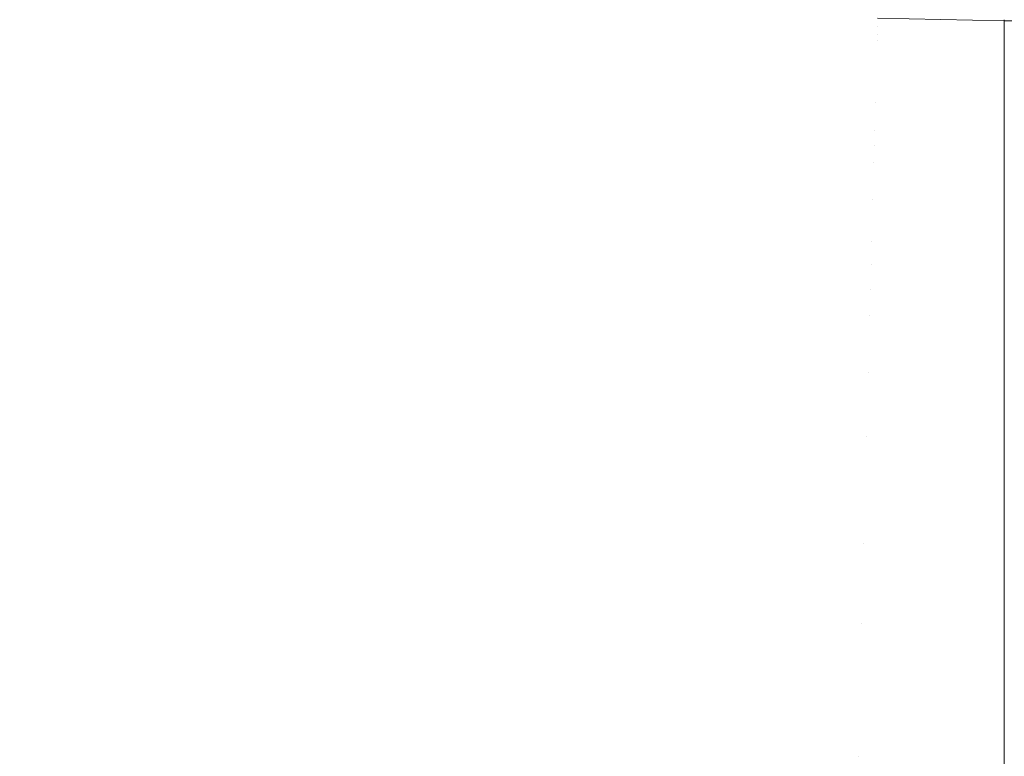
# Model space of a CAD drawing. Header units: centimetres. Extents: x -21.6 to 22.7, y 3.4 to 5.2.
# Tile 97 of 256: x -6.5832 to -6.5428, y 3.6701 to 3.7003. Entities that reach past the tile are written whole.
import ezdxf

# ---------------------------------------------------------------- set-up
doc = ezdxf.new("R2010")
doc.units = ezdxf.units.CM
doc.header["$LTSCALE"] = 2.54
doc.layers.add('Lucido design-1', color=7, linetype='Continuous')

# ---------------------------------------------------------------- blocks, each defined once
blk = doc.blocks.new('Gruppo-4-1')
at = {"color": 7, "linetype": 'Continuous', "lineweight": 9}
for points in [[(-21.503423, 5.100212, -1872.215514), (-21.503423, 3.500212, -1872.215514), (22.630348, 3.500212, -1872.215514), (22.630348, 5.100212, -1872.215514)], [(7.669748, 3.700212, -1872.915514), (-6.542823, 3.700212, -1872.915514), (-6.542823, 3.700212, -1872.715514), (7.669748, 3.700212, -1872.715514)]]:
    blk.add_3dface(points, dxfattribs=at)
for points, invisible_edges in [([(-6.579579, 3.700465, -1872.945443), (-6.579692, 3.699848, -1872.947388), (-6.584808, 3.701311, -1872.947388), (-6.584678, 3.701923, -1872.945443)], 15), ([(-6.584947, 3.70065, -1872.949348), (-6.584808, 3.701311, -1872.947388), (-6.579692, 3.699848, -1872.947388), (-6.579815, 3.699182, -1872.949348)], 15), ([(-6.574254, 3.700294, -1872.941603), (-6.574337, 3.699767, -1872.943514), (-6.579474, 3.701035, -1872.943514), (-6.579377, 3.701559, -1872.941603)], 15), ([(-6.574109, 3.701217, -1872.937837), (-6.574046, 3.701616, -1872.935985), (-6.568912, 3.700547, -1872.935985), (-6.568964, 3.700146, -1872.937837)], 15), ([(-6.579579, 3.700465, -1872.945443), (-6.579474, 3.701035, -1872.943514), (-6.574337, 3.699767, -1872.943514), (-6.574427, 3.699193, -1872.945443)], 15), ([(-6.568964, 3.700146, -1872.937837), (-6.569022, 3.699703, -1872.939711), (-6.574178, 3.700777, -1872.939711), (-6.574109, 3.701217, -1872.937837)], 15), ([(-6.563702, 3.70003, -1872.934153), (-6.563739, 3.699667, -1872.935985), (-6.568912, 3.700547, -1872.935985), (-6.568864, 3.700908, -1872.934153)], 15), ([(-6.568864, 3.700908, -1872.934153), (-6.568822, 3.70123, -1872.932342), (-6.563668, 3.700353, -1872.932342), (-6.563702, 3.70003, -1872.934153)], 15), ([(-6.563638, 3.70064, -1872.930554), (-6.563612, 3.70089, -1872.928788), (-6.558441, 3.700208, -1872.928788), (-6.558461, 3.699956, -1872.930554)], 15), ([(-6.558424, 3.700425, -1872.927046), (-6.558441, 3.700208, -1872.928788), (-6.563612, 3.70089, -1872.928788), (-6.563589, 3.701106, -1872.927046)], 15), ([(-6.579815, 3.699182, -1872.949348), (-6.579947, 3.698466, -1872.951323), (-6.585097, 3.699939, -1872.951323), (-6.584947, 3.70065, -1872.949348)], 15), ([(-6.574427, 3.699193, -1872.945443), (-6.574525, 3.698572, -1872.947388), (-6.579692, 3.699848, -1872.947388), (-6.579579, 3.700465, -1872.945443)], 15), ([(-6.574254, 3.700294, -1872.941603), (-6.574178, 3.700777, -1872.939711), (-6.569022, 3.699703, -1872.939711), (-6.569085, 3.699217, -1872.941603)], 15), ([(-6.568964, 3.700146, -1872.937837), (-6.568912, 3.700547, -1872.935985), (-6.563739, 3.699667, -1872.935985), (-6.563781, 3.699265, -1872.937837)], 15), ([(-6.558461, 3.699956, -1872.930554), (-6.558483, 3.699669, -1872.932342), (-6.563668, 3.700353, -1872.932342), (-6.563638, 3.70064, -1872.930554)], 15), ([(-6.558424, 3.700425, -1872.927046), (-6.55841, 3.700609, -1872.925326), (-6.553227, 3.700121, -1872.925326), (-6.553236, 3.699936, -1872.927046)], 15), ([(-6.553219, 3.700273, -1872.923631), (-6.553227, 3.700121, -1872.925326), (-6.55841, 3.700609, -1872.925326), (-6.558398, 3.70076, -1872.923631)], 15), ([(-6.548019, 3.700195, -1872.920311), (-6.548021, 3.700102, -1872.921959), (-6.553213, 3.700395, -1872.921959), (-6.553208, 3.700487, -1872.920311)], 15), ([(-6.553208, 3.700487, -1872.920311), (-6.553204, 3.700552, -1872.918688), (-6.548017, 3.700259, -1872.918688), (-6.548019, 3.700195, -1872.920311)], 15), ([(-6.548016, 3.700297, -1872.917089), (-6.548017, 3.700259, -1872.918688), (-6.553204, 3.700552, -1872.918688), (-6.553202, 3.70059, -1872.917089)], 15), ([(-6.569085, 3.699217, -1872.941603), (-6.569155, 3.698687, -1872.943514), (-6.574337, 3.699767, -1872.943514), (-6.574254, 3.700294, -1872.941603)], 15), ([(-6.563781, 3.699265, -1872.937837), (-6.563828, 3.69882, -1872.939711), (-6.569022, 3.699703, -1872.939711), (-6.568964, 3.700146, -1872.937837)], 15), ([(-6.563702, 3.70003, -1872.934153), (-6.563668, 3.700353, -1872.932342), (-6.558483, 3.699669, -1872.932342), (-6.558509, 3.699344, -1872.934153)], 15), ([(-6.558461, 3.699956, -1872.930554), (-6.558441, 3.700208, -1872.928788), (-6.553248, 3.699719, -1872.928788), (-6.553261, 3.699467, -1872.930554)], 15), ([(-6.553236, 3.699936, -1872.927046), (-6.553248, 3.699719, -1872.928788), (-6.558441, 3.700208, -1872.928788), (-6.558424, 3.700425, -1872.927046)], 15), ([(-6.553236, 3.699936, -1872.927046), (-6.553227, 3.700121, -1872.925326), (-6.548028, 3.699827, -1872.925326), (-6.548033, 3.699643, -1872.927046)], 15), ([(-6.548025, 3.69998, -1872.923631), (-6.548028, 3.699827, -1872.925326), (-6.553227, 3.700121, -1872.925326), (-6.553219, 3.700273, -1872.923631)], 15), ([(-6.553219, 3.700273, -1872.923631), (-6.553213, 3.700395, -1872.921959), (-6.548021, 3.700102, -1872.921959), (-6.548025, 3.69998, -1872.923631)], 15), ([(-6.548025, 3.69998, -1872.923631), (-6.548021, 3.700102, -1872.921959), (-6.542823, 3.69998, -1872.921957), (-6.542823, 3.699831, -1872.92423)], 11), ([(-6.542823, 3.700117, -1872.919876), (-6.542823, 3.69998, -1872.921957), (-6.548021, 3.700102, -1872.921959), (-6.548019, 3.700195, -1872.920311)], 14), ([(-6.548019, 3.700195, -1872.920311), (-6.548017, 3.700259, -1872.918688), (-6.542823, 3.700117, -1872.919876)], 11), ([(-6.542823, 3.700178, -1872.917088), (-6.542823, 3.700117, -1872.919876), (-6.548017, 3.700259, -1872.918688), (-6.548016, 3.700297, -1872.917089)], 14), ([(-6.548016, 3.700297, -1872.917089), (-6.548016, 3.700325, -1872.915514), (-6.542823, 3.700212, -1872.915514), (-6.542823, 3.700178, -1872.917088)], 9), ([(-6.542823, 3.700212, -1872.915514), (-6.548016, 3.700325, -1872.915514), (-6.548016, 3.700325, -1872.715514), (-6.545419, 3.700269, -1872.715514)], 10), ([(-6.545419, 3.700269, -1872.715514), (-6.542823, 3.700212, -1872.715514), (-6.542823, 3.700212, -1872.915514)], 8), ([(-6.542823, 3.70026, -1872.713295), (-6.542823, 3.700212, -1872.715514), (-6.545419, 3.700269, -1872.715514)], 8), ([(7.669748, 3.70026, -1872.713295), (7.669748, 3.700236, -1872.714407), (-6.542823, 3.700212, -1872.715514), (-6.542823, 3.70026, -1872.713295)], 10), ([(-6.542823, 3.700178, -1872.917088), (-6.542823, 3.700212, -1872.915514), (7.669748, 3.700212, -1872.915514), (7.669748, 3.700178, -1872.917088)], 8), ([(7.669748, 3.700178, -1872.917088), (7.669748, 3.700117, -1872.919876), (-6.542823, 3.700117, -1872.919876), (-6.542823, 3.700178, -1872.917088)], 10), ([(-6.542823, 3.69998, -1872.921957), (-6.542823, 3.700117, -1872.919876), (7.669748, 3.700117, -1872.919876), (7.669748, 3.69998, -1872.921957)], 10), ([(-6.585258, 3.699176, -1872.953311), (-6.585097, 3.699939, -1872.951323), (-6.579947, 3.698466, -1872.951323), (-6.580088, 3.697698, -1872.953311)], 15), ([(-6.579815, 3.699182, -1872.949348), (-6.579692, 3.699848, -1872.947388), (-6.574525, 3.698572, -1872.947388), (-6.57463, 3.697902, -1872.949348)], 15), ([(-6.574427, 3.699193, -1872.945443), (-6.574337, 3.699767, -1872.943514), (-6.569155, 3.698687, -1872.943514), (-6.56923, 3.698111, -1872.945443)], 15), ([(-6.569085, 3.699217, -1872.941603), (-6.569022, 3.699703, -1872.939711), (-6.563828, 3.69882, -1872.939711), (-6.563879, 3.698332, -1872.941603)], 15), ([(-6.563781, 3.699265, -1872.937837), (-6.563739, 3.699667, -1872.935985), (-6.558537, 3.698981, -1872.935985), (-6.558569, 3.698577, -1872.937837)], 15), ([(-6.558509, 3.699344, -1872.934153), (-6.558537, 3.698981, -1872.935985), (-6.563739, 3.699667, -1872.935985), (-6.563702, 3.70003, -1872.934153)], 15), ([(-6.558509, 3.699344, -1872.934153), (-6.558483, 3.699669, -1872.932342), (-6.553276, 3.699179, -1872.932342), (-6.553293, 3.698853, -1872.934153)], 15), ([(-6.553261, 3.699467, -1872.930554), (-6.553276, 3.699179, -1872.932342), (-6.558483, 3.699669, -1872.932342), (-6.558461, 3.699956, -1872.930554)], 15), ([(-6.553261, 3.699467, -1872.930554), (-6.553248, 3.699719, -1872.928788), (-6.548039, 3.699425, -1872.928788), (-6.548045, 3.699173, -1872.930554)], 15), ([(-6.548033, 3.699643, -1872.927046), (-6.548039, 3.699425, -1872.928788), (-6.553248, 3.699719, -1872.928788), (-6.553236, 3.699936, -1872.927046)], 15), ([(-6.548033, 3.699643, -1872.927046), (-6.548028, 3.699827, -1872.925326), (-6.542823, 3.699831, -1872.92423), (-6.542823, 3.699356, -1872.928567)], 11), ([(-6.542823, 3.699831, -1872.92423), (-6.548028, 3.699827, -1872.925326), (-6.548025, 3.69998, -1872.923631)], 11), ([(7.669748, 3.69998, -1872.921957), (7.669748, 3.699831, -1872.92423), (-6.542823, 3.699831, -1872.92423), (-6.542823, 3.69998, -1872.921957)], 10), ([(-6.542823, 3.699831, -1872.92423), (7.669748, 3.699831, -1872.92423), (7.669748, 3.699356, -1872.928567), (-6.542823, 3.699356, -1872.928567)], 5), ([(-6.558569, 3.698577, -1872.937837), (-6.558603, 3.698131, -1872.939711), (-6.563828, 3.69882, -1872.939711), (-6.563781, 3.699265, -1872.937837)], 15), ([(-6.553293, 3.698853, -1872.934153), (-6.553312, 3.698489, -1872.935985), (-6.558537, 3.698981, -1872.935985), (-6.558509, 3.699344, -1872.934153)], 15), ([(-6.548045, 3.699173, -1872.930554), (-6.548053, 3.698884, -1872.932342), (-6.553276, 3.699179, -1872.932342), (-6.553261, 3.699467, -1872.930554)], 15), ([(-6.542823, 3.699051, -1872.93055), (-6.548045, 3.699173, -1872.930554), (-6.548039, 3.699425, -1872.928788)], 11), ([(-6.542823, 3.699356, -1872.928567), (-6.548039, 3.699425, -1872.928788), (-6.548033, 3.699643, -1872.927046)], 11), ([(-6.548039, 3.699425, -1872.928788), (-6.542823, 3.699356, -1872.928567), (-6.542823, 3.699051, -1872.93055)], 9), ([(-6.542823, 3.699051, -1872.93055), (-6.542823, 3.699356, -1872.928567), (7.669748, 3.699356, -1872.928567), (7.669748, 3.699051, -1872.93055)], 10), ([(-6.580088, 3.697698, -1872.953311), (-6.580239, 3.696876, -1872.955309), (-6.58543, 3.698361, -1872.955309), (-6.585258, 3.699176, -1872.953311)], 15), ([(-6.57463, 3.697902, -1872.949348), (-6.574743, 3.697181, -1872.951323), (-6.579947, 3.698466, -1872.951323), (-6.579815, 3.699182, -1872.949348)], 15), ([(-6.56923, 3.698111, -1872.945443), (-6.569312, 3.697486, -1872.947388), (-6.574525, 3.698572, -1872.947388), (-6.574427, 3.699193, -1872.945443)], 15), ([(-6.563879, 3.698332, -1872.941603), (-6.563934, 3.6978, -1872.943514), (-6.569155, 3.698687, -1872.943514), (-6.569085, 3.699217, -1872.941603)], 15), ([(-6.558569, 3.698577, -1872.937837), (-6.558537, 3.698981, -1872.935985), (-6.553312, 3.698489, -1872.935985), (-6.553333, 3.698084, -1872.937837)], 15), ([(-6.548061, 3.698558, -1872.934153), (-6.548071, 3.698193, -1872.935985), (-6.553312, 3.698489, -1872.935985), (-6.553293, 3.698853, -1872.934153)], 15), ([(-6.553293, 3.698853, -1872.934153), (-6.553276, 3.699179, -1872.932342), (-6.548053, 3.698884, -1872.932342), (-6.548061, 3.698558, -1872.934153)], 15), ([(-6.548061, 3.698558, -1872.934153), (-6.548053, 3.698884, -1872.932342), (-6.542823, 3.698693, -1872.932879)], 11), ([(-6.542823, 3.699051, -1872.93055), (-6.542823, 3.698693, -1872.932879), (-6.548053, 3.698884, -1872.932342), (-6.548045, 3.699173, -1872.930554)], 14), ([(7.669748, 3.699051, -1872.93055), (7.669748, 3.698693, -1872.932879), (-6.542823, 3.698693, -1872.932879), (-6.542823, 3.699051, -1872.93055)], 10), ([(-6.580088, 3.697698, -1872.953311), (-6.579947, 3.698466, -1872.951323), (-6.574743, 3.697181, -1872.951323), (-6.574865, 3.696408, -1872.953311)], 15), ([(-6.57463, 3.697902, -1872.949348), (-6.574525, 3.698572, -1872.947388), (-6.569312, 3.697486, -1872.947388), (-6.5694, 3.696812, -1872.949348)], 15), ([(-6.56923, 3.698111, -1872.945443), (-6.569155, 3.698687, -1872.943514), (-6.563934, 3.6978, -1872.943514), (-6.563995, 3.69722, -1872.945443)], 15), ([(-6.563879, 3.698332, -1872.941603), (-6.563828, 3.69882, -1872.939711), (-6.558603, 3.698131, -1872.939711), (-6.558642, 3.697641, -1872.941603)], 15), ([(-6.553333, 3.698084, -1872.937837), (-6.553356, 3.697637, -1872.939711), (-6.558603, 3.698131, -1872.939711), (-6.558569, 3.698577, -1872.937837)], 15), ([(-6.553333, 3.698084, -1872.937837), (-6.553312, 3.698489, -1872.935985), (-6.548071, 3.698193, -1872.935985), (-6.548081, 3.697787, -1872.937837)], 15), ([(-6.542823, 3.698693, -1872.932879), (-6.542823, 3.697842, -1872.937158), (-6.548071, 3.698193, -1872.935985), (-6.548061, 3.698558, -1872.934153)], 14), ([(-6.542823, 3.698693, -1872.932879), (7.669748, 3.698693, -1872.932879), (7.669748, 3.697842, -1872.937158), (-6.542823, 3.697842, -1872.937158)], 5), ([(-6.585614, 3.697491, -1872.957318), (-6.58543, 3.698361, -1872.955309), (-6.580239, 3.696876, -1872.955309), (-6.5804, 3.696, -1872.957318)], 15), ([(-6.563995, 3.69722, -1872.945443), (-6.56406, 3.696593, -1872.947388), (-6.569312, 3.697486, -1872.947388), (-6.56923, 3.698111, -1872.945443)], 15), ([(-6.558642, 3.697641, -1872.941603), (-6.558683, 3.697107, -1872.943514), (-6.563934, 3.6978, -1872.943514), (-6.563879, 3.698332, -1872.941603)], 15), ([(-6.558642, 3.697641, -1872.941603), (-6.558603, 3.698131, -1872.939711), (-6.553356, 3.697637, -1872.939711), (-6.553381, 3.697146, -1872.941603)], 15), ([(-6.548081, 3.697787, -1872.937837), (-6.548093, 3.69734, -1872.939711), (-6.553356, 3.697637, -1872.939711), (-6.553333, 3.698084, -1872.937837)], 15), ([(-6.548081, 3.697787, -1872.937837), (-6.548071, 3.698193, -1872.935985), (-6.542823, 3.697842, -1872.937158)], 11), ([(-6.574865, 3.696408, -1872.953311), (-6.574995, 3.695582, -1872.955309), (-6.580239, 3.696876, -1872.955309), (-6.580088, 3.697698, -1872.953311)], 15), ([(-6.5694, 3.696812, -1872.949348), (-6.569494, 3.696088, -1872.951323), (-6.574743, 3.697181, -1872.951323), (-6.57463, 3.697902, -1872.949348)], 15), ([(-6.563995, 3.69722, -1872.945443), (-6.563934, 3.6978, -1872.943514), (-6.558683, 3.697107, -1872.943514), (-6.558729, 3.696525, -1872.945443)], 15), ([(-6.553381, 3.697146, -1872.941603), (-6.553409, 3.69661, -1872.943514), (-6.558683, 3.697107, -1872.943514), (-6.558642, 3.697641, -1872.941603)], 15), ([(-6.542823, 3.697842, -1872.937158), (-6.542823, 3.696805, -1872.941396), (-6.548093, 3.69734, -1872.939711), (-6.548081, 3.697787, -1872.937837)], 14), ([(-6.542823, 3.697842, -1872.937158), (7.669748, 3.697842, -1872.937158), (7.669748, 3.696805, -1872.941396), (-6.542823, 3.696805, -1872.941396)], 5), ([(-6.5804, 3.696, -1872.957318), (-6.580572, 3.695067, -1872.959334), (-6.585809, 3.696565, -1872.959334), (-6.585614, 3.697491, -1872.957318)], 15), ([(-6.5694, 3.696812, -1872.949348), (-6.569312, 3.697486, -1872.947388), (-6.56406, 3.696593, -1872.947388), (-6.564131, 3.695917, -1872.949348)], 15), ([(-6.553381, 3.697146, -1872.941603), (-6.553356, 3.697637, -1872.939711), (-6.548093, 3.69734, -1872.939711), (-6.548106, 3.696848, -1872.941603)], 15), ([(-6.548106, 3.696848, -1872.941603), (-6.548093, 3.69734, -1872.939711), (-6.542823, 3.696805, -1872.941396)], 11), ([(-6.5804, 3.696, -1872.957318), (-6.580239, 3.696876, -1872.955309), (-6.574995, 3.695582, -1872.955309), (-6.575134, 3.6947, -1872.957318)], 15), ([(-6.574865, 3.696408, -1872.953311), (-6.574743, 3.697181, -1872.951323), (-6.569494, 3.696088, -1872.951323), (-6.569596, 3.695311, -1872.953311)], 15), ([(-6.558729, 3.696525, -1872.945443), (-6.558778, 3.695896, -1872.947388), (-6.56406, 3.696593, -1872.947388), (-6.563995, 3.69722, -1872.945443)], 15), ([(-6.558729, 3.696525, -1872.945443), (-6.558683, 3.697107, -1872.943514), (-6.553409, 3.69661, -1872.943514), (-6.55344, 3.696028, -1872.945443)], 15), ([(-6.548106, 3.696848, -1872.941603), (-6.54812, 3.696312, -1872.943514), (-6.553409, 3.69661, -1872.943514), (-6.553381, 3.697146, -1872.941603)], 15), ([(-6.542823, 3.696189, -1872.943507), (-6.54812, 3.696312, -1872.943514), (-6.548106, 3.696848, -1872.941603)], 11), ([(-6.548106, 3.696848, -1872.941603), (-6.542823, 3.696805, -1872.941396), (-6.542823, 3.696189, -1872.943507)], 9), ([(-6.586017, 3.695581, -1872.961357), (-6.585809, 3.696565, -1872.959334), (-6.580572, 3.695067, -1872.959334), (-6.580754, 3.694077, -1872.961357)], 15), ([(-6.564131, 3.695917, -1872.949348), (-6.564207, 3.695189, -1872.951323), (-6.569494, 3.696088, -1872.951323), (-6.5694, 3.696812, -1872.949348)], 15), ([(-6.564131, 3.695917, -1872.949348), (-6.56406, 3.696593, -1872.947388), (-6.558778, 3.695896, -1872.947388), (-6.558831, 3.695217, -1872.949348)], 15), ([(-6.55344, 3.696028, -1872.945443), (-6.553472, 3.695397, -1872.947388), (-6.558778, 3.695896, -1872.947388), (-6.558729, 3.696525, -1872.945443)], 15), ([(-6.55344, 3.696028, -1872.945443), (-6.553409, 3.69661, -1872.943514), (-6.54812, 3.696312, -1872.943514), (-6.548135, 3.695728, -1872.945443)], 15), ([(-6.542823, 3.696189, -1872.943507), (-6.542823, 3.696805, -1872.941396), (7.669748, 3.696805, -1872.941396), (7.669748, 3.696189, -1872.943507)], 10), ([(-6.569596, 3.695311, -1872.953311), (-6.569704, 3.694479, -1872.955309), (-6.574995, 3.695582, -1872.955309), (-6.574865, 3.696408, -1872.953311)], 15), ([(-6.569596, 3.695311, -1872.953311), (-6.569494, 3.696088, -1872.951323), (-6.564207, 3.695189, -1872.951323), (-6.564288, 3.694408, -1872.953311)], 15), ([(-6.548135, 3.695728, -1872.945443), (-6.548151, 3.695096, -1872.947388), (-6.553472, 3.695397, -1872.947388), (-6.55344, 3.696028, -1872.945443)], 15), ([(-6.548135, 3.695728, -1872.945443), (-6.54812, 3.696312, -1872.943514), (-6.542823, 3.696189, -1872.943507)], 11), ([(-6.542823, 3.696189, -1872.943507), (-6.542823, 3.695584, -1872.945585), (-6.548135, 3.695728, -1872.945443)], 10), ([(7.669748, 3.696189, -1872.943507), (7.669748, 3.695584, -1872.945585), (-6.542823, 3.695584, -1872.945585), (-6.542823, 3.696189, -1872.943507)], 10), ([(-6.575134, 3.6947, -1872.957318), (-6.575281, 3.693761, -1872.959334), (-6.580572, 3.695067, -1872.959334), (-6.5804, 3.696, -1872.957318)], 15), ([(-6.558831, 3.695217, -1872.949348), (-6.558888, 3.694487, -1872.951323), (-6.564207, 3.695189, -1872.951323), (-6.564131, 3.695917, -1872.949348)], 15), ([(-6.558831, 3.695217, -1872.949348), (-6.558778, 3.695896, -1872.947388), (-6.553472, 3.695397, -1872.947388), (-6.553508, 3.694716, -1872.949348)], 15), ([(-6.542823, 3.695584, -1872.945585), (-6.548151, 3.695096, -1872.947388), (-6.548135, 3.695728, -1872.945443)], 11), ([(-6.580754, 3.694077, -1872.961357), (-6.580948, 3.693027, -1872.963384), (-6.586237, 3.694539, -1872.963384), (-6.586017, 3.695581, -1872.961357)], 15), ([(-6.575134, 3.6947, -1872.957318), (-6.574995, 3.695582, -1872.955309), (-6.569704, 3.694479, -1872.955309), (-6.56982, 3.693593, -1872.957318)], 15), ([(-6.564288, 3.694408, -1872.953311), (-6.564375, 3.693573, -1872.955309), (-6.569704, 3.694479, -1872.955309), (-6.569596, 3.695311, -1872.953311)], 15), ([(-6.553508, 3.694716, -1872.949348), (-6.553472, 3.695397, -1872.947388), (-6.548151, 3.695096, -1872.947388), (-6.548169, 3.694415, -1872.949348)], 15), ([(-6.548151, 3.695096, -1872.947388), (-6.542823, 3.695584, -1872.945585), (-6.542823, 3.694181, -1872.949716)], 9), ([(-6.542823, 3.695584, -1872.945585), (7.669748, 3.695584, -1872.945585), (7.669748, 3.694181, -1872.949716), (-6.542823, 3.694181, -1872.949716)], 5), ([(-6.580754, 3.694077, -1872.961357), (-6.580572, 3.695067, -1872.959334), (-6.575281, 3.693761, -1872.959334), (-6.575438, 3.692764, -1872.961357)], 15), ([(-6.564288, 3.694408, -1872.953311), (-6.564207, 3.695189, -1872.951323), (-6.558888, 3.694487, -1872.951323), (-6.558949, 3.693704, -1872.953311)], 15), ([(-6.553508, 3.694716, -1872.949348), (-6.553546, 3.693984, -1872.951323), (-6.558888, 3.694487, -1872.951323), (-6.558831, 3.695217, -1872.949348)], 15), ([(-6.542823, 3.694181, -1872.949716), (-6.548169, 3.694415, -1872.949348), (-6.548151, 3.695096, -1872.947388)], 11), ([(-6.58647, 3.693437, -1872.965413), (-6.586237, 3.694539, -1872.963384), (-6.580948, 3.693027, -1872.963384), (-6.581152, 3.691917, -1872.965413)], 15), ([(-6.56982, 3.693593, -1872.957318), (-6.569944, 3.692649, -1872.959334), (-6.575281, 3.693761, -1872.959334), (-6.575134, 3.6947, -1872.957318)], 15), ([(-6.56982, 3.693593, -1872.957318), (-6.569704, 3.694479, -1872.955309), (-6.564375, 3.693573, -1872.955309), (-6.564468, 3.692683, -1872.957318)], 15), ([(-6.558949, 3.693704, -1872.953311), (-6.558888, 3.694487, -1872.951323), (-6.553546, 3.693984, -1872.951323), (-6.553587, 3.693199, -1872.953311)], 15), ([(-6.548169, 3.694415, -1872.949348), (-6.548188, 3.693682, -1872.951323), (-6.553546, 3.693984, -1872.951323), (-6.553508, 3.694716, -1872.949348)], 15), ([(-6.542823, 3.694181, -1872.949716), (-6.548188, 3.693682, -1872.951323), (-6.548169, 3.694415, -1872.949348)], 11), ([(-6.575438, 3.692764, -1872.961357), (-6.575604, 3.691707, -1872.963384), (-6.580948, 3.693027, -1872.963384), (-6.580754, 3.694077, -1872.961357)], 15), ([(-6.558949, 3.693704, -1872.953311), (-6.559015, 3.692866, -1872.955309), (-6.564375, 3.693573, -1872.955309), (-6.564288, 3.694408, -1872.953311)], 15), ([(-6.548209, 3.692895, -1872.953311), (-6.548188, 3.693682, -1872.951323), (-6.542823, 3.694181, -1872.949716), (-6.542823, 3.6926, -1872.953782)], 11), ([(-6.542823, 3.694181, -1872.949716), (7.669748, 3.694181, -1872.949716), (7.669748, 3.6926, -1872.953782), (-6.542823, 3.6926, -1872.953782)], 5), ([(-6.575438, 3.692764, -1872.961357), (-6.575281, 3.693761, -1872.959334), (-6.569944, 3.692649, -1872.959334), (-6.570075, 3.691647, -1872.961357)], 15), ([(-6.553587, 3.693199, -1872.953311), (-6.55363, 3.692359, -1872.955309), (-6.559015, 3.692866, -1872.955309), (-6.558949, 3.693704, -1872.953311)], 15), ([(-6.553587, 3.693199, -1872.953311), (-6.553546, 3.693984, -1872.951323), (-6.548188, 3.693682, -1872.951323), (-6.548209, 3.692895, -1872.953311)], 15), ([(-6.581152, 3.691917, -1872.965413), (-6.581368, 3.690744, -1872.967443), (-6.586715, 3.692273, -1872.967443), (-6.58647, 3.693437, -1872.965413)], 15), ([(-6.564468, 3.692683, -1872.957318), (-6.564567, 3.691735, -1872.959334), (-6.569944, 3.692649, -1872.959334), (-6.56982, 3.693593, -1872.957318)], 15), ([(-6.564468, 3.692683, -1872.957318), (-6.564375, 3.693573, -1872.955309), (-6.559015, 3.692866, -1872.955309), (-6.559084, 3.691972, -1872.957318)], 15), ([(-6.581152, 3.691917, -1872.965413), (-6.580948, 3.693027, -1872.963384), (-6.575604, 3.691707, -1872.963384), (-6.57578, 3.69059, -1872.965413)], 15), ([(-6.559084, 3.691972, -1872.957318), (-6.559015, 3.692866, -1872.955309), (-6.55363, 3.692359, -1872.955309), (-6.553677, 3.691463, -1872.957318)], 15), ([(-6.548209, 3.692895, -1872.953311), (-6.54823, 3.692054, -1872.955309), (-6.55363, 3.692359, -1872.955309), (-6.553587, 3.693199, -1872.953311)], 15), ([(-6.542823, 3.6926, -1872.953782), (-6.54823, 3.692054, -1872.955309), (-6.548209, 3.692895, -1872.953311)], 11), ([(-6.570075, 3.691647, -1872.961357), (-6.570213, 3.690584, -1872.963384), (-6.575604, 3.691707, -1872.963384), (-6.575438, 3.692764, -1872.961357)], 15), ([(-6.570075, 3.691647, -1872.961357), (-6.569944, 3.692649, -1872.959334), (-6.564567, 3.691735, -1872.959334), (-6.564672, 3.690728, -1872.961357)], 15), ([(-6.559084, 3.691972, -1872.957318), (-6.559159, 3.691021, -1872.959334), (-6.564567, 3.691735, -1872.959334), (-6.564468, 3.692683, -1872.957318)], 15), ([(-6.548254, 3.691157, -1872.957318), (-6.54823, 3.692054, -1872.955309), (-6.542823, 3.6926, -1872.953782), (-6.542823, 3.690843, -1872.957776)], 11), ([(-6.542823, 3.6926, -1872.953782), (7.669748, 3.6926, -1872.953782), (7.669748, 3.690843, -1872.957776), (-6.542823, 3.690843, -1872.957776)], 5), ([(-6.586974, 3.691047, -1872.96947), (-6.586715, 3.692273, -1872.967443), (-6.581368, 3.690744, -1872.967443), (-6.581595, 3.689509, -1872.96947)], 15), ([(-6.553677, 3.691463, -1872.957318), (-6.55363, 3.692359, -1872.955309), (-6.54823, 3.692054, -1872.955309), (-6.548254, 3.691157, -1872.957318)], 15), ([(-6.57578, 3.69059, -1872.965413), (-6.575965, 3.68941, -1872.967443), (-6.581368, 3.690744, -1872.967443), (-6.581152, 3.691917, -1872.965413)], 15), ([(-6.57578, 3.69059, -1872.965413), (-6.575604, 3.691707, -1872.963384), (-6.570213, 3.690584, -1872.963384), (-6.57036, 3.689461, -1872.965413)], 15), ([(-6.564672, 3.690728, -1872.961357), (-6.564783, 3.689661, -1872.963384), (-6.570213, 3.690584, -1872.963384), (-6.570075, 3.691647, -1872.961357)], 15), ([(-6.564672, 3.690728, -1872.961357), (-6.564567, 3.691735, -1872.959334), (-6.559159, 3.691021, -1872.959334), (-6.559237, 3.690011, -1872.961357)], 15), ([(-6.553677, 3.691463, -1872.957318), (-6.553727, 3.69051, -1872.959334), (-6.559159, 3.691021, -1872.959334), (-6.559084, 3.691972, -1872.957318)], 15), ([(-6.548254, 3.691157, -1872.957318), (-6.548279, 3.690202, -1872.959334), (-6.553727, 3.69051, -1872.959334), (-6.553677, 3.691463, -1872.957318)], 15), ([(-6.581595, 3.689509, -1872.96947), (-6.581834, 3.688209, -1872.971493), (-6.587246, 3.689757, -1872.971493), (-6.586974, 3.691047, -1872.96947)], 15), ([(-6.559237, 3.690011, -1872.961357), (-6.559159, 3.691021, -1872.959334), (-6.553727, 3.69051, -1872.959334), (-6.553779, 3.689497, -1872.961357)], 15), ([(-6.542823, 3.690843, -1872.957776), (-6.548279, 3.690202, -1872.959334), (-6.548254, 3.691157, -1872.957318)], 11), ([(-6.548279, 3.690202, -1872.959334), (-6.542823, 3.690843, -1872.957776), (-6.542823, 3.688913, -1872.961689)], 9), ([(-6.542823, 3.690843, -1872.957776), (7.669748, 3.690843, -1872.957776), (7.669748, 3.688913, -1872.961689), (-6.542823, 3.688913, -1872.961689)], 5), ([(-6.581595, 3.689509, -1872.96947), (-6.581368, 3.690744, -1872.967443), (-6.575965, 3.68941, -1872.967443), (-6.576161, 3.688167, -1872.96947)], 15), ([(-6.57036, 3.689461, -1872.965413), (-6.570515, 3.688275, -1872.967443), (-6.575965, 3.68941, -1872.967443), (-6.57578, 3.69059, -1872.965413)], 15), ([(-6.57036, 3.689461, -1872.965413), (-6.570213, 3.690584, -1872.963384), (-6.564783, 3.689661, -1872.963384), (-6.564901, 3.688533, -1872.965413)], 15), ([(-6.559237, 3.690011, -1872.961357), (-6.559321, 3.68894, -1872.963384), (-6.564783, 3.689661, -1872.963384), (-6.564672, 3.690728, -1872.961357)], 15), ([(-6.553779, 3.689497, -1872.961357), (-6.553727, 3.69051, -1872.959334), (-6.548279, 3.690202, -1872.959334), (-6.548305, 3.689188, -1872.961357)], 15), ([(-6.553779, 3.689497, -1872.961357), (-6.553835, 3.688424, -1872.963384), (-6.559321, 3.68894, -1872.963384), (-6.559237, 3.690011, -1872.961357)], 15), ([(-6.542823, 3.688913, -1872.961689), (-6.548305, 3.689188, -1872.961357), (-6.548279, 3.690202, -1872.959334)], 11), ([(-6.587532, 3.688402, -1872.973508), (-6.587246, 3.689757, -1872.971493), (-6.581834, 3.688209, -1872.971493), (-6.582085, 3.686845, -1872.973508)], 15), ([(-6.564901, 3.688533, -1872.965413), (-6.564783, 3.689661, -1872.963384), (-6.559321, 3.68894, -1872.963384), (-6.559409, 3.687808, -1872.965413)], 15), ([(-6.576161, 3.688167, -1872.96947), (-6.576366, 3.686859, -1872.971493), (-6.581834, 3.688209, -1872.971493), (-6.581595, 3.689509, -1872.96947)], 15), ([(-6.576161, 3.688167, -1872.96947), (-6.575965, 3.68941, -1872.967443), (-6.570515, 3.688275, -1872.967443), (-6.570678, 3.687025, -1872.96947)], 15), ([(-6.564901, 3.688533, -1872.965413), (-6.565025, 3.687342, -1872.967443), (-6.570515, 3.688275, -1872.967443), (-6.57036, 3.689461, -1872.965413)], 15), ([(-6.548305, 3.689188, -1872.961357), (-6.548333, 3.688113, -1872.963384), (-6.553835, 3.688424, -1872.963384), (-6.553779, 3.689497, -1872.961357)], 15), ([(-6.542823, 3.688913, -1872.961689), (-6.548333, 3.688113, -1872.963384), (-6.548305, 3.689188, -1872.961357)], 11), ([(-6.559409, 3.687808, -1872.965413), (-6.559321, 3.68894, -1872.963384), (-6.553835, 3.688424, -1872.963384), (-6.553894, 3.687289, -1872.965413)], 15), ([(-6.548333, 3.688113, -1872.963384), (-6.542823, 3.688913, -1872.961689), (-6.542823, 3.686815, -1872.965514)], 9), ([(-6.542823, 3.688913, -1872.961689), (7.669748, 3.688913, -1872.961689), (7.669748, 3.686815, -1872.965514), (-6.542823, 3.686815, -1872.965514)], 5), ([(-6.582085, 3.686845, -1872.973508), (-6.582349, 3.685413, -1872.975514), (-6.587832, 3.686981, -1872.975514), (-6.587532, 3.688402, -1872.973508)], 15), ([(-6.559409, 3.687808, -1872.965413), (-6.559503, 3.686613, -1872.967443), (-6.565025, 3.687342, -1872.967443), (-6.564901, 3.688533, -1872.965413)], 15), ([(-6.553894, 3.687289, -1872.965413), (-6.553835, 3.688424, -1872.963384), (-6.548333, 3.688113, -1872.963384), (-6.548362, 3.686977, -1872.965413)], 15), ([(-6.582085, 3.686845, -1872.973508), (-6.581834, 3.688209, -1872.971493), (-6.576366, 3.686859, -1872.971493), (-6.576582, 3.685486, -1872.973508)], 15), ([(-6.570678, 3.687025, -1872.96947), (-6.57085, 3.68571, -1872.971493), (-6.576366, 3.686859, -1872.971493), (-6.576161, 3.688167, -1872.96947)], 15), ([(-6.570678, 3.687025, -1872.96947), (-6.570515, 3.688275, -1872.967443), (-6.565025, 3.687342, -1872.967443), (-6.565156, 3.686086, -1872.96947)], 15), ([(-6.542823, 3.686815, -1872.965514), (-6.548362, 3.686977, -1872.965413), (-6.548333, 3.688113, -1872.963384)], 11), ([(-6.553894, 3.687289, -1872.965413), (-6.553956, 3.686091, -1872.967443), (-6.559503, 3.686613, -1872.967443), (-6.559409, 3.687808, -1872.965413)], 15), ([(-6.565156, 3.686086, -1872.96947), (-6.565025, 3.687342, -1872.967443), (-6.559503, 3.686613, -1872.967443), (-6.559601, 3.685353, -1872.96947)], 15), ([(-6.548362, 3.686977, -1872.965413), (-6.548394, 3.685777, -1872.967443), (-6.553956, 3.686091, -1872.967443), (-6.553894, 3.687289, -1872.965413)], 15), ([(-6.582624, 3.683915, -1872.977507), (-6.588146, 3.685494, -1872.977507), (-6.587832, 3.686981, -1872.975514), (-6.582349, 3.685413, -1872.975514)], 15), ([(-6.576582, 3.685486, -1872.973508), (-6.576809, 3.684046, -1872.975514), (-6.582349, 3.685413, -1872.975514), (-6.582085, 3.686845, -1872.973508)], 15), ([(-6.576582, 3.685486, -1872.973508), (-6.576366, 3.686859, -1872.971493), (-6.57085, 3.68571, -1872.971493), (-6.571031, 3.684329, -1872.973508)], 15), ([(-6.565156, 3.686086, -1872.96947), (-6.565294, 3.684765, -1872.971493), (-6.57085, 3.68571, -1872.971493), (-6.570678, 3.687025, -1872.96947)], 15), ([(-6.548394, 3.685777, -1872.967443), (-6.548362, 3.686977, -1872.965413), (-6.542823, 3.686815, -1872.965514)], 11), ([(-6.542823, 3.686815, -1872.965514), (-6.542823, 3.684551, -1872.969244), (-6.548394, 3.685777, -1872.967443)], 10), ([(-6.542823, 3.686815, -1872.965514), (7.669748, 3.686815, -1872.965514), (7.669748, 3.684551, -1872.969244), (-6.542823, 3.684551, -1872.969244)], 5), ([(-6.559601, 3.685353, -1872.96947), (-6.559503, 3.686613, -1872.967443), (-6.553956, 3.686091, -1872.967443), (-6.554022, 3.684828, -1872.96947)], 15), ([(-6.559601, 3.685353, -1872.96947), (-6.559705, 3.684028, -1872.971493), (-6.565294, 3.684765, -1872.971493), (-6.565156, 3.686086, -1872.96947)], 15), ([(-6.554022, 3.684828, -1872.96947), (-6.553956, 3.686091, -1872.967443), (-6.548394, 3.685777, -1872.967443), (-6.548426, 3.684512, -1872.96947)], 15), ([(-6.571031, 3.684329, -1872.973508), (-6.57085, 3.68571, -1872.971493), (-6.565294, 3.684765, -1872.971493), (-6.565438, 3.683378, -1872.973508)], 15), ([(-6.548426, 3.684512, -1872.96947), (-6.548394, 3.685777, -1872.967443), (-6.542823, 3.684551, -1872.969244)], 11), ([(-6.582912, 3.682349, -1872.979485), (-6.588474, 3.683939, -1872.979485), (-6.588146, 3.685494, -1872.977507), (-6.582624, 3.683915, -1872.977507)], 15), ([(-6.582349, 3.685413, -1872.975514), (-6.576809, 3.684046, -1872.975514), (-6.577046, 3.682538, -1872.977507), (-6.582624, 3.683915, -1872.977507)], 15), ([(-6.571031, 3.684329, -1872.973508), (-6.57122, 3.682881, -1872.975514), (-6.576809, 3.684046, -1872.975514), (-6.576582, 3.685486, -1872.973508)], 15), ([(-6.554022, 3.684828, -1872.96947), (-6.554091, 3.683499, -1872.971493), (-6.559705, 3.684028, -1872.971493), (-6.559601, 3.685353, -1872.96947)], 15), ([(-6.565438, 3.683378, -1872.973508), (-6.565294, 3.684765, -1872.971493), (-6.559705, 3.684028, -1872.971493), (-6.559813, 3.682636, -1872.973508)], 15), ([(-6.548426, 3.684512, -1872.96947), (-6.548461, 3.683182, -1872.971493), (-6.554091, 3.683499, -1872.971493), (-6.554022, 3.684828, -1872.96947)], 15), ([(-6.565438, 3.683378, -1872.973508), (-6.56559, 3.681924, -1872.975514), (-6.57122, 3.682881, -1872.975514), (-6.571031, 3.684329, -1872.973508)], 15), ([(-6.542823, 3.684551, -1872.969244), (-6.542823, 3.682127, -1872.972872), (-6.548461, 3.683182, -1872.971493)], 10), ([(-6.548461, 3.683182, -1872.971493), (-6.548426, 3.684512, -1872.96947), (-6.542823, 3.684551, -1872.969244)], 11), ([(-6.542823, 3.684551, -1872.969244), (7.669748, 3.684551, -1872.969244), (7.669748, 3.682127, -1872.972872), (-6.542823, 3.682127, -1872.972872)], 5), ([(-6.583213, 3.680715, -1872.981445), (-6.588817, 3.682317, -1872.981445), (-6.588474, 3.683939, -1872.979485), (-6.582912, 3.682349, -1872.979485)], 15), ([(-6.571418, 3.681365, -1872.977507), (-6.577046, 3.682538, -1872.977507), (-6.576809, 3.684046, -1872.975514), (-6.57122, 3.682881, -1872.975514)], 15), ([(-6.559813, 3.682636, -1872.973508), (-6.559705, 3.684028, -1872.971493), (-6.554091, 3.683499, -1872.971493), (-6.554164, 3.682104, -1872.973508)], 15), ([(-6.582624, 3.683915, -1872.977507), (-6.577046, 3.682538, -1872.977507), (-6.577293, 3.680962, -1872.979485), (-6.582912, 3.682349, -1872.979485)], 15), ([(-6.559813, 3.682636, -1872.973508), (-6.559927, 3.681177, -1872.975514), (-6.56559, 3.681924, -1872.975514), (-6.565438, 3.683378, -1872.973508)], 15), ([(-6.554164, 3.682104, -1872.973508), (-6.554091, 3.683499, -1872.971493), (-6.548461, 3.683182, -1872.971493), (-6.548497, 3.681784, -1872.973508)], 15), ([(-6.548497, 3.681784, -1872.973508), (-6.548461, 3.683182, -1872.971493), (-6.542823, 3.682127, -1872.972872)], 11), ([(-6.57122, 3.682881, -1872.975514), (-6.56559, 3.681924, -1872.975514), (-6.565749, 3.680402, -1872.977507), (-6.571418, 3.681365, -1872.977507)], 15), ([(-6.582912, 3.682349, -1872.979485), (-6.577293, 3.680962, -1872.979485), (-6.577552, 3.679317, -1872.981445), (-6.583213, 3.680715, -1872.981445)], 15), ([(-6.571625, 3.679781, -1872.979485), (-6.577293, 3.680962, -1872.979485), (-6.577046, 3.682538, -1872.977507), (-6.571418, 3.681365, -1872.977507)], 15), ([(-6.554164, 3.682104, -1872.973508), (-6.55424, 3.680641, -1872.975514), (-6.559927, 3.681177, -1872.975514), (-6.559813, 3.682636, -1872.973508)], 15), ([(-6.560047, 3.679649, -1872.977507), (-6.565749, 3.680402, -1872.977507), (-6.56559, 3.681924, -1872.975514), (-6.559927, 3.681177, -1872.975514)], 15), ([(-6.548497, 3.681784, -1872.973508), (-6.548535, 3.680319, -1872.975514), (-6.55424, 3.680641, -1872.975514), (-6.554164, 3.682104, -1872.973508)], 15), ([(-6.542823, 3.682127, -1872.972872), (-6.542823, 3.679547, -1872.97639), (-6.548535, 3.680319, -1872.975514), (-6.548497, 3.681784, -1872.973508)], 14), ([(-6.542823, 3.682127, -1872.972872), (7.669748, 3.682127, -1872.972872), (7.669748, 3.679547, -1872.97639), (-6.542823, 3.679547, -1872.97639)], 5), ([(-6.571418, 3.681365, -1872.977507), (-6.565749, 3.680402, -1872.977507), (-6.565915, 3.67881, -1872.979485), (-6.571625, 3.679781, -1872.979485)], 15), ([(-6.559927, 3.681177, -1872.975514), (-6.55424, 3.680641, -1872.975514), (-6.554319, 3.67911, -1872.977507), (-6.560047, 3.679649, -1872.977507)], 15), ([(-6.583213, 3.680715, -1872.981445), (-6.577552, 3.679317, -1872.981445), (-6.577822, 3.677602, -1872.983383), (-6.583527, 3.679011, -1872.983383)], 15), ([(-6.571841, 3.678127, -1872.981445), (-6.577552, 3.679317, -1872.981445), (-6.577293, 3.680962, -1872.979485), (-6.571625, 3.679781, -1872.979485)], 15), ([(-6.560171, 3.678052, -1872.979485), (-6.565915, 3.67881, -1872.979485), (-6.565749, 3.680402, -1872.977507), (-6.560047, 3.679649, -1872.977507)], 15), ([(-6.548575, 3.678786, -1872.977507), (-6.554319, 3.67911, -1872.977507), (-6.55424, 3.680641, -1872.975514), (-6.548535, 3.680319, -1872.975514)], 15), ([(-6.548535, 3.680319, -1872.975514), (-6.542823, 3.679547, -1872.97639), (-6.548575, 3.678786, -1872.977507)], 11), ([(-6.571625, 3.679781, -1872.979485), (-6.565915, 3.67881, -1872.979485), (-6.566088, 3.677149, -1872.981445), (-6.571841, 3.678127, -1872.981445)], 15), ([(-6.560047, 3.679649, -1872.977507), (-6.554319, 3.67911, -1872.977507), (-6.554403, 3.677509, -1872.979485), (-6.560171, 3.678052, -1872.979485)], 15), ([(-6.548575, 3.678786, -1872.977507), (-6.542823, 3.679547, -1872.97639), (-6.542823, 3.676816, -1872.979793), (-6.548617, 3.677182, -1872.979485)], 13), ([(-6.542823, 3.679547, -1872.97639), (7.669748, 3.679547, -1872.97639), (7.669748, 3.676816, -1872.979793), (-6.542823, 3.676816, -1872.979793)], 5), ([(-6.572066, 3.676403, -1872.983383), (-6.577822, 3.677602, -1872.983383), (-6.577552, 3.679317, -1872.981445), (-6.571841, 3.678127, -1872.981445)], 15), ([(-6.548617, 3.677182, -1872.979485), (-6.554403, 3.677509, -1872.979485), (-6.554319, 3.67911, -1872.977507), (-6.548575, 3.678786, -1872.977507)], 15), ([(-6.583527, 3.679011, -1872.983383), (-6.577822, 3.677602, -1872.983383), (-6.578102, 3.675818, -1872.985296), (-6.583853, 3.677238, -1872.985296)], 15), ([(-6.560302, 3.676385, -1872.981445), (-6.566088, 3.677149, -1872.981445), (-6.565915, 3.67881, -1872.979485), (-6.560171, 3.678052, -1872.979485)], 15), ([(-6.571841, 3.678127, -1872.981445), (-6.566088, 3.677149, -1872.981445), (-6.566269, 3.675418, -1872.983383), (-6.572066, 3.676403, -1872.983383)], 15), ([(-6.560171, 3.678052, -1872.979485), (-6.554403, 3.677509, -1872.979485), (-6.554489, 3.675838, -1872.981445), (-6.560302, 3.676385, -1872.981445)], 15), ([(-6.572301, 3.67461, -1872.985296), (-6.578102, 3.675818, -1872.985296), (-6.577822, 3.677602, -1872.983383), (-6.572066, 3.676403, -1872.983383)], 15), ([(-6.54866, 3.675509, -1872.981445), (-6.554489, 3.675838, -1872.981445), (-6.554403, 3.677509, -1872.979485), (-6.548617, 3.677182, -1872.979485)], 15), ([(-6.583853, 3.677238, -1872.985296), (-6.578102, 3.675818, -1872.985296), (-6.578394, 3.673964, -1872.987182), (-6.584192, 3.675396, -1872.987182)], 15), ([(-6.560437, 3.674648, -1872.983383), (-6.566269, 3.675418, -1872.983383), (-6.566088, 3.677149, -1872.981445), (-6.560302, 3.676385, -1872.981445)], 15), ([(-6.548617, 3.677182, -1872.979485), (-6.542823, 3.676816, -1872.979793), (-6.54866, 3.675509, -1872.981445)], 11), ([(-6.54866, 3.675509, -1872.981445), (-6.542823, 3.676816, -1872.979793), (-6.542823, 3.67394, -1872.983073)], 9), ([(-6.542823, 3.676816, -1872.979793), (7.669748, 3.676816, -1872.979793), (7.669748, 3.67394, -1872.983073), (-6.542823, 3.67394, -1872.983073)], 5), ([(-6.572066, 3.676403, -1872.983383), (-6.566269, 3.675418, -1872.983383), (-6.566457, 3.673616, -1872.985296), (-6.572301, 3.67461, -1872.985296)], 15), ([(-6.560302, 3.676385, -1872.981445), (-6.554489, 3.675838, -1872.981445), (-6.55458, 3.674097, -1872.983383), (-6.560437, 3.674648, -1872.983383)], 15), ([(-6.572544, 3.672746, -1872.987182), (-6.578394, 3.673964, -1872.987182), (-6.578102, 3.675818, -1872.985296), (-6.572301, 3.67461, -1872.985296)], 15), ([(-6.548706, 3.673765, -1872.983383), (-6.55458, 3.674097, -1872.983383), (-6.554489, 3.675838, -1872.981445), (-6.54866, 3.675509, -1872.981445)], 15), ([(-6.542823, 3.67394, -1872.983073), (-6.548706, 3.673765, -1872.983383), (-6.54866, 3.675509, -1872.981445)], 11), ([(-6.584192, 3.675396, -1872.987182), (-6.578394, 3.673964, -1872.987182), (-6.578696, 3.672041, -1872.989037), (-6.584544, 3.673485, -1872.989037)], 15), ([(-6.560578, 3.67284, -1872.985296), (-6.566457, 3.673616, -1872.985296), (-6.566269, 3.675418, -1872.983383), (-6.560437, 3.674648, -1872.983383)], 15), ([(-6.560437, 3.674648, -1872.983383), (-6.55458, 3.674097, -1872.983383), (-6.554674, 3.672285, -1872.985296), (-6.560578, 3.67284, -1872.985296)], 15), ([(-6.572301, 3.67461, -1872.985296), (-6.566457, 3.673616, -1872.985296), (-6.566652, 3.671744, -1872.987182), (-6.572544, 3.672746, -1872.987182)], 15), ([(-6.572797, 3.670812, -1872.989037), (-6.578696, 3.672041, -1872.989037), (-6.578394, 3.673964, -1872.987182), (-6.572544, 3.672746, -1872.987182)], 15), ([(-6.548753, 3.67195, -1872.985296), (-6.554674, 3.672285, -1872.985296), (-6.55458, 3.674097, -1872.983383), (-6.548706, 3.673765, -1872.983383)], 15), ([(-6.548706, 3.673765, -1872.983383), (-6.542823, 3.67394, -1872.983073), (-6.542823, 3.670923, -1872.986225), (-6.548753, 3.67195, -1872.985296)], 13), ([(-6.542823, 3.67394, -1872.983073), (7.669748, 3.67394, -1872.983073), (7.669748, 3.670923, -1872.986225), (-6.542823, 3.670923, -1872.986225)], 5), ([(-6.584544, 3.673485, -1872.989037), (-6.578696, 3.672041, -1872.989037), (-6.579009, 3.670047, -1872.990856), (-6.584908, 3.671504, -1872.990856)], 15), ([(-6.560725, 3.670962, -1872.987182), (-6.566652, 3.671744, -1872.987182), (-6.566457, 3.673616, -1872.985296), (-6.560578, 3.67284, -1872.985296)], 15), ([(-6.572544, 3.672746, -1872.987182), (-6.566652, 3.671744, -1872.987182), (-6.566855, 3.669801, -1872.989037), (-6.572797, 3.670812, -1872.989037)], 15), ([(-6.560578, 3.67284, -1872.985296), (-6.554674, 3.672285, -1872.985296), (-6.554772, 3.670401, -1872.987182), (-6.560725, 3.670962, -1872.987182)], 15), ([(-6.548802, 3.670065, -1872.987182), (-6.554772, 3.670401, -1872.987182), (-6.554674, 3.672285, -1872.985296), (-6.548753, 3.67195, -1872.985296)], 15), ([(-6.573059, 3.668808, -1872.990856), (-6.579009, 3.670047, -1872.990856), (-6.578696, 3.672041, -1872.989037), (-6.572797, 3.670812, -1872.989037)], 15), ([(-6.548753, 3.67195, -1872.985296), (-6.542823, 3.670923, -1872.986225), (-6.548802, 3.670065, -1872.987182)], 11), ([(-6.584908, 3.671504, -1872.990856), (-6.579009, 3.670047, -1872.990856), (-6.579334, 3.667984, -1872.992638), (-6.585285, 3.669454, -1872.992638)], 15), ([(-6.560877, 3.669013, -1872.989037), (-6.566855, 3.669801, -1872.989037), (-6.566652, 3.671744, -1872.987182), (-6.560725, 3.670962, -1872.987182)], 15), ([(-6.572797, 3.670812, -1872.989037), (-6.566855, 3.669801, -1872.989037), (-6.567064, 3.667788, -1872.990856), (-6.573059, 3.668808, -1872.990856)], 15), ([(-6.560725, 3.670962, -1872.987182), (-6.554772, 3.670401, -1872.987182), (-6.554874, 3.668447, -1872.989037), (-6.560877, 3.669013, -1872.989037)], 15), ([(-6.548802, 3.670065, -1872.987182), (-6.542823, 3.670923, -1872.986225), (-6.542823, 3.667771, -1872.989242), (-6.548853, 3.668108, -1872.989037)], 13), ([(-6.542823, 3.670923, -1872.986225), (7.669748, 3.670923, -1872.986225), (7.669748, 3.667771, -1872.989242), (-6.542823, 3.667771, -1872.989242)], 5), ([(-6.548853, 3.668108, -1872.989037), (-6.554874, 3.668447, -1872.989037), (-6.554772, 3.670401, -1872.987182), (-6.548802, 3.670065, -1872.987182)], 15)]:
    blk.add_3dface(points, dxfattribs=dict(at, invisible_edges=invisible_edges))
blk = doc.blocks.new('Gruppo-5-1')
at = {"color": 7}
blk.add_blockref('Gruppo-4-1', (0, 0), dxfattribs=at)

msp = doc.modelspace()

# ---------------------------------------------------------------- block references
at = {"layer": 'Lucido design-1', "color": 7}
msp.add_blockref('Gruppo-5-1', (0, 0), dxfattribs=at)

doc.saveas('drawing.dxf')
